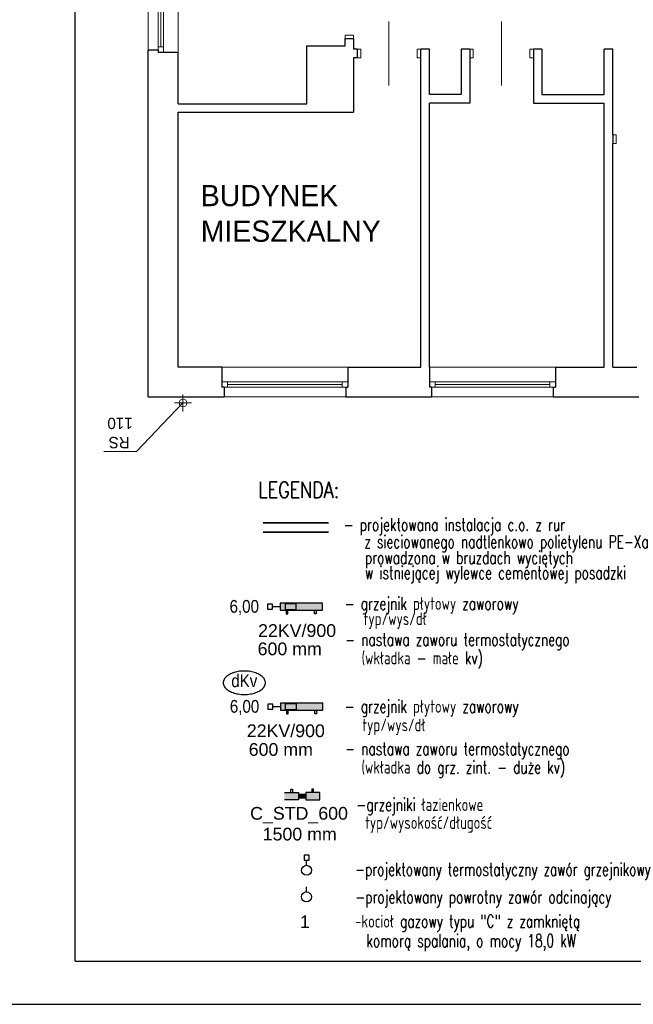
# Model space of a CAD drawing. Extents: x -220425 to -93252, y -20065 to 80294.
# Tile 39 of 103: x -199069 to -190401, y 21409 to 35312. Entities that reach past the tile are written whole.
import ezdxf
from ezdxf.lldxf.tags import DXFTag

# ---------------------------------------------------------------- set-up
doc = ezdxf.new("R2010")
doc.units = 0
doc.header["$MEASUREMENT"] = 0
doc.set_wipeout_variables(frame=1)
doc.linetypes.add('Kreski i kropki', pattern=[450, 250, -100, 0, -100])
for name, color, linetype in [('#kan_san-op', 34, 'Continuous'), ('#opisy', 252, 'Continuous'), ('_TABELA', 7, 'Continuous'), ('Drzwi ArchiCAD', 7, 'Continuous'), ('IS_Text_Odbiornikow_Therm', 7, 'Continuous')]:
    doc.layers.add(name, color=color, linetype=linetype)
for name, color, linetype, lineweight in [('#ks', 34, 'Continuous', 30), ('#rzędne ks w płycie', 1, 'Continuous', 5), ('INWENT KONST. DREWNIANA_Nr_Pióra__20', 1, 'Continuous', 100), ('INWENT OPISY_Nr_Pióra__21', 7, 'Continuous', 9), ('INWENT RURY SPUSTOWE_Nr_Pióra__21', 7, 'Continuous', 9), ('INWENT. DRZWI_Nr_Pióra__5', 7, 'Continuous', 13), ('INWENT. OKNA_Nr_Pióra__5', 7, 'Continuous', 13), ('INWENT.ŚCIANY_Nr_Pióra__1', 7, 'Continuous', 25), ('IS_Powrót', 5, 'DASH', 35), ('IS_Zasilanie', 1, 'SOLID', 35), ('PODKŁAD', 252, 'Continuous', 35), ('RAMKA', 255, 'Continuous', 35)]:
    doc.layers.add(name, color=color, linetype=linetype, lineweight=lineweight)
for name, color, linetype, true_color in [('IS_Armatura_podłączeniowa_grz._dolnozas.', 7, 'SOLID', 0x000000), ('IS_Armatura_Therm', 7, 'SOLID', 0x000000), ('IS_Grzejniki_Plan_rzut', 7, 'SOLID', 0x000000)]:
    doc.layers.add(name, color=color, linetype=linetype, true_color=true_color)
doc.styles.add('GENERATED_STYLE_6', font='txt')
doc.styles.add('ROMANS', font='romans.shx', dxfattribs={"width": 0.85, "height": 0.11})
doc.styles.get("Standard").update_dxf_attribs({"font": 'txt', "bigfont": 'BIGFONT.SHX'})
tags = doc.linetypes.add('DASH', pattern=[15, 10, -5]).pattern_tags.tags
tags[6:7] = [DXFTag(74, 4), DXFTag(75, 0), DXFTag(340, '0'), DXFTag(46, 0.0), DXFTag(50, 0.0), DXFTag(44, 0.0), DXFTag(45, 0.0)]
tags[4:5] = [DXFTag(74, 4), DXFTag(75, 0), DXFTag(340, '0'), DXFTag(46, 0.0), DXFTag(50, 0.0), DXFTag(44, 0.0), DXFTag(45, 0.0)]
tags = doc.linetypes.add('SOLID', pattern=[10, 10, 0]).pattern_tags.tags
tags[6:7] = [DXFTag(74, 4), DXFTag(75, 0), DXFTag(340, '0'), DXFTag(46, 0.0), DXFTag(50, 0.0), DXFTag(44, 0.0), DXFTag(45, 0.0)]
tags[4:5] = [DXFTag(74, 4), DXFTag(75, 0), DXFTag(340, '0'), DXFTag(46, 0.0), DXFTag(50, 0.0), DXFTag(44, 0.0), DXFTag(45, 0.0)]

# ---------------------------------------------------------------- blocks, each defined once
blk = doc.blocks.new('A$C382C6C0C')
at = {"layer": '#ks', "color": 7, "lineweight": -3}
for p, q in [((0, -2848), (0, 0)), ((0, -2848), (3890.5, -2848)), ((-248.5, -2909), (3951.5, -2909))]:
    blk.add_line(p, q, dxfattribs=at)
blk = doc.blocks.new('A$C689C700D')
at = {"layer": '#ks', "color": 1, "lineweight": 35, "xscale": 10, "yscale": 10, "zscale": 10}
blk.add_blockref('A$C382C6C0C', (-37653, 28364), dxfattribs=at)
blk = doc.blocks.new('A$C68A309A5')
at = {"layer": 'RAMKA'}
blk.add_blockref('A$C689C700D', (3210, -8270), dxfattribs=at)
blk = doc.blocks.new('A$C68B8146D')
at = {"layer": 'INWENT KONST. DREWNIANA_Nr_Pióra__20', "color": 252, "linetype": 'Kreski i kropki'}
blk.add_line((9317, -3984), (6170, -4003), dxfattribs=at)
blk.add_line((9317, -3984), (6170, -4003), dxfattribs=at)
at = {"layer": 'INWENT RURY SPUSTOWE_Nr_Pióra__21', "color": 252, "linetype": 'Continuous'}
for p, q in [((490, 35), (490, -205)), ((-165, -771), (490, -85)), ((610, -85), (370, -85)), ((-628, -771), (-165, -771))]:
    blk.add_line(p, q, dxfattribs=at)
blk.add_circle((490, -85), 55, dxfattribs=at)
at = {"layer": 'INWENT. DRZWI_Nr_Pióra__5', "color": 252, "linetype": 'Continuous'}
for p, q in [((3400, 5300), (3400, 4400)), ((4990, 5300), (4990, 4400)), ((2780, 5110), (2780, 5060)), ((2900, 5110), (2780, 5110)), ((2900, 5060), (2900, 5110)), ((2950, 4910), (3000, 4910)), ((3000, 4910), (3000, 4790)), ((3850, 4910), (3800, 4910)), ((3800, 4910), (3800, 4790)), ((4540, 4910), (4590, 4910)), ((4590, 4910), (4590, 4790)), ((5440, 4910), (5390, 4910)), ((5390, 4910), (5390, 4790)), ((3000, 4790), (2950, 4790)), ((3800, 4790), (3850, 4790)), ((4590, 4790), (4540, 4790)), ((5390, 4790), (5440, 4790)), ((6560, 3700), (6610, 3700)), ((6610, 3700), (6610, 3580)), ((6610, 3580), (6560, 3580))]:
    blk.add_line(p, q, dxfattribs=at)
at = {"layer": 'INWENT. OKNA_Nr_Pióra__5', "color": 252, "linetype": 'Continuous'}
for p, q in [((0, 4895), (0, 5790)), ((140, 4865), (140, 5820)), ((178, 4945), (178, 5740)), ((215, 4865), (215, 5820)), ((420, 4865), (420, 5820)), ((215, 4945), (140, 4945)), ((2820, 420), (1040, 420)), ((5750, 420), (3970, 420)), ((2820, 215), (1040, 215)), ((2820, 140), (1040, 140)), ((1120, 215), (1120, 140)), ((2740, 178), (1120, 178)), ((2740, 215), (2740, 140)), ((5750, 215), (3970, 215)), ((5750, 140), (3970, 140)), ((4050, 215), (4050, 140)), ((5670, 178), (4050, 178)), ((5670, 215), (5670, 140)), ((2790, 0), (1070, 0)), ((5720, 0), (4000, 0))]:
    blk.add_line(p, q, dxfattribs=at)
at = {"layer": 'INWENT.ŚCIANY_Nr_Pióra__1', "color": 252, "linetype": 'Continuous'}
for p, q in [((2780, 5060), (2900, 5060)), ((2780, 4960), (2780, 5060)), ((2900, 5060), (2900, 4910)), ((0, 0), (0, 4895)), ((140, 4895), (0, 4895)), ((140, 4895), (140, 4865)), ((2240, 4960), (2780, 4960)), ((2240, 4140), (2240, 4960)), ((2950, 4910), (2900, 4910)), ((2950, 4910), (2950, 4790)), ((3970, 4910), (3850, 4910)), ((3850, 420), (3850, 4910)), ((3970, 4270), (3970, 4910)), ((4540, 4910), (4420, 4910)), ((4420, 4910), (4420, 4270)), ((4540, 4910), (4540, 4150)), ((5560, 4910), (5440, 4910)), ((5440, 4910), (5440, 4150)), ((5560, 4910), (5560, 4270)), ((6440, 4270), (6440, 4910)), ((6560, 4910), (6440, 4910)), ((6560, 3700), (6560, 4910)), ((420, 4865), (140, 4865)), ((420, 4140), (420, 4865)), ((2900, 4790), (2900, 4020)), ((2950, 4790), (2900, 4790)), ((4420, 4270), (3970, 4270)), ((5560, 4270), (6440, 4270)), ((420, 4140), (2240, 4140)), ((4540, 4150), (3970, 4150)), ((3970, 420), (3970, 4150)), ((5440, 4150), (6440, 4150)), ((6440, 420), (6440, 4150)), ((420, 4020), (2900, 4020)), ((420, 420), (420, 4020)), ((6560, 3700), (6560, 3580)), ((6560, 420), (6560, 3580)), ((1040, 420), (420, 420)), ((1040, 420), (1040, 140)), ((2820, 420), (2820, 140)), ((2820, 420), (3850, 420)), ((3970, 420), (3970, 140)), ((5750, 420), (6440, 420)), ((5750, 420), (5750, 140)), ((6560, 420), (6900, 420)), ((1070, 140), (1040, 140)), ((1070, 140), (1070, 0)), ((2790, 140), (2820, 140)), ((2790, 140), (2790, 0)), ((4000, 140), (3970, 140)), ((4000, 140), (4000, 0)), ((5720, 140), (5750, 140)), ((5720, 140), (5720, 0)), ((0, 0), (1070, 0)), ((2790, 0), (4000, 0)), ((5720, 0), (6930, 0))]:
    blk.add_line(p, q, dxfattribs=at)
at = {"layer": 'INWENT OPISY_Nr_Pióra__21', "color": 252, "linetype": 'Continuous', "style": 'GENERATED_STYLE_6'}
for s, p in [('BUDYNEK', (742, 2694)), ('MIESZKALNY', (742, 2191))]:
    blk.add_text(s, height=300, dxfattribs=at).set_placement(p)
at = {"layer": 'INWENT RURY SPUSTOWE_Nr_Pióra__21', "color": 252, "linetype": 'Continuous', "style": 'GENERATED_STYLE_6'}
for s, p in [('110', (-221, -293)), ('RS', (-263, -564))]:
    blk.add_text(s, height=160, rotation=180, dxfattribs=at).set_placement(p)

msp = doc.modelspace()

# ---------------------------------------------------------------- block references
at = {"layer": 'PODKŁAD'}
msp.add_blockref('A$C68B8146D', (-197252, 29985), dxfattribs=at)

# ---------------------------------------------------------------- next in the draw order: wipeouts: each hides what was drawn before it
at = {"ltscale": 10}
msp.add_wipeout([(-200770, 51109), (-198285, 50499), (-198285, 22019), (-200770, 21409)], dxfattribs=at).dxf.layer = '#kan_san-op'
msp.add_wipeout([(-196055, 28935), (-180192, 28935), (-180192, 22019), (-196055, 22019)]).dxf.layer = 'Drzwi ArchiCAD'

# ---------------------------------------------------------------- next in the draw order: hatches: boundary and pattern name
at = {"layer": 'IS_Grzejniki_Plan_rzut', "ltscale": 10}
for points in [[(-195391, 26973), (-194792, 26973), (-194792, 27073), (-195391, 27073)], [(-195387, 25561), (-194788, 25561), (-194788, 25661), (-195387, 25661)]]:
    msp.add_hatch(color=1, dxfattribs=at).paths.add_polyline_path(points)
at = {"layer": 'IS_Grzejniki_Plan_rzut'}
for points in [[(-195329, 24398), (-195129, 24398), (-195129, 24298), (-195329, 24298)], [(-195029, 24373), (-195129, 24373), (-195129, 24323), (-195029, 24323)], [(-194829, 24398), (-195029, 24398), (-195029, 24298), (-194829, 24298)]]:
    msp.add_hatch(color=1, dxfattribs=at).paths.add_polyline_path(points)

# ---------------------------------------------------------------- next in the draw order: linework, layer by layer
at = {"layer": '#opisy', "color": 7}
for p, q in [((-194981, 23513), (-195052, 23513)), ((-195052, 23513), (-195052, 23442)), ((-194981, 23442), (-194981, 23513)), ((-195052, 23442), (-194981, 23442)), ((-195016, 23372), (-195016, 23442)), ((-195018, 22995), (-195018, 23066))]:
    msp.add_line(p, q, dxfattribs=at)
for centre in [(-195016, 23301), (-195018, 22925)]:
    msp.add_ellipse(centre, major_axis=(70.7, 0), ratio=1, dxfattribs=at)
for points, knots in [([(-195896, 26115), (-195911, 26115), (-195940, 26114), (-195982, 26109), (-196021, 26100), (-196058, 26089), (-196091, 26075), (-196121, 26059), (-196146, 26041), (-196167, 26020), (-196182, 25998), (-196192, 25974), (-196194, 25957), (-196194, 25949)], [0, 0, 0, 0, 44.221026, 86.715235, 127.290094, 165.750025, 201.915768, 235.650682, 266.898665, 295.740232, 322.472627, 347.708476, 372.45223, 372.45223, 372.45223, 372.45223]), ([(-195598, 25949), (-195598, 25957), (-195600, 25974), (-195610, 25998), (-195625, 26020), (-195646, 26041), (-195671, 26059), (-195701, 26075), (-195734, 26089), (-195771, 26100), (-195810, 26109), (-195852, 26114), (-195881, 26115), (-195896, 26115)], [0, 0, 0, 0, 24.743753, 49.979603, 76.711998, 105.553565, 136.801548, 170.536462, 206.702205, 245.162135, 285.736995, 328.231204, 372.45223, 372.45223, 372.45223, 372.45223]), ([(-196194, 25949), (-196194, 25941), (-196192, 25924), (-196182, 25900), (-196167, 25878), (-196146, 25858), (-196121, 25840), (-196091, 25823), (-196058, 25809), (-196021, 25798), (-195982, 25790), (-195940, 25785), (-195911, 25784), (-195896, 25784)], [0, 0, 0, 0, 24.743753, 49.979603, 76.711998, 105.553565, 136.801548, 170.536462, 206.702205, 245.162135, 285.736995, 328.231204, 372.45223, 372.45223, 372.45223, 372.45223]), ([(-195896, 25784), (-195881, 25784), (-195852, 25785), (-195810, 25790), (-195771, 25798), (-195734, 25809), (-195701, 25823), (-195671, 25840), (-195646, 25858), (-195625, 25878), (-195610, 25900), (-195600, 25924), (-195598, 25941), (-195598, 25949)], [0, 0, 0, 0, 44.221026, 86.715235, 127.290094, 165.750025, 201.915768, 235.650682, 266.898665, 295.740232, 322.472627, 347.708476, 372.45223, 372.45223, 372.45223, 372.45223])]:
    msp.add_open_spline(points, degree=3, knots=knots, dxfattribs=at)
at = {"layer": 'IS_Armatura_podłączeniowa_grz._dolnozas.', "ltscale": 10}
for p, q in [((-195162, 27063), (-195321, 27063)), ((-195321, 27063), (-195321, 26983)), ((-195321, 26983), (-195162, 26983)), ((-195162, 26983), (-195162, 27063)), ((-195157, 25651), (-195317, 25651)), ((-195317, 25651), (-195317, 25571)), ((-195157, 25571), (-195157, 25651)), ((-195317, 25571), (-195157, 25571))]:
    msp.add_line(p, q, dxfattribs=at)
at = {"layer": 'IS_Armatura_Therm', "color": 7, "ltscale": 10}
for p, q in [((-195496, 27058), (-195566, 27058)), ((-195566, 27058), (-195566, 26988)), ((-195566, 26988), (-195496, 26988)), ((-195496, 26988), (-195496, 27058)), ((-195391, 27023), (-195496, 27023)), ((-195492, 25646), (-195562, 25646)), ((-195562, 25646), (-195562, 25576)), ((-195492, 25576), (-195492, 25646)), ((-195387, 25611), (-195492, 25611)), ((-195562, 25576), (-195492, 25576))]:
    msp.add_line(p, q, dxfattribs=at)
at = {"layer": 'IS_Grzejniki_Plan_rzut', "color": 1, "ltscale": 10}
for p, q in [((-194792, 27073), (-195391, 27073)), ((-195391, 27073), (-195391, 26973)), ((-195391, 26973), (-194792, 26973)), ((-195304, 26973), (-195304, 26923)), ((-195279, 26923), (-195279, 26973)), ((-194905, 26923), (-194905, 26973)), ((-194880, 26973), (-194880, 26923)), ((-194792, 26973), (-194792, 27073)), ((-195304, 26923), (-195279, 26923)), ((-194880, 26923), (-194905, 26923)), ((-194788, 25661), (-195387, 25661)), ((-195387, 25661), (-195387, 25561)), ((-194788, 25561), (-194788, 25661)), ((-195387, 25561), (-194788, 25561)), ((-195300, 25561), (-195300, 25511)), ((-195300, 25511), (-195275, 25511)), ((-195275, 25511), (-195275, 25561)), ((-194900, 25511), (-194900, 25561)), ((-194875, 25511), (-194900, 25511)), ((-194875, 25561), (-194875, 25511))]:
    msp.add_line(p, q, dxfattribs=at)
at = {"layer": 'IS_Grzejniki_Plan_rzut', "color": 1}
for p, q in [((-195329, 24398), (-195129, 24398)), ((-195241, 24398), (-195241, 24448)), ((-195241, 24448), (-195216, 24448)), ((-195216, 24448), (-195216, 24398)), ((-195129, 24398), (-195129, 24298)), ((-195029, 24373), (-195129, 24373)), ((-194829, 24398), (-195029, 24398)), ((-195029, 24398), (-195029, 24298)), ((-194917, 24448), (-194942, 24448)), ((-194942, 24448), (-194942, 24398)), ((-194917, 24398), (-194917, 24448)), ((-194829, 24298), (-194829, 24398)), ((-195129, 24298), (-195329, 24298)), ((-195129, 24323), (-195029, 24323)), ((-195029, 24298), (-194829, 24298))]:
    msp.add_line(p, q, dxfattribs=at)
at = {"layer": 'IS_Powrót', "color": 5, "ltscale": 10}
msp.add_line((-194706, 28078), (-195630, 28078), dxfattribs=at)
at = {"layer": 'IS_Zasilanie', "color": 1, "ltscale": 10}
msp.add_line((-195630, 28207), (-194706, 28207), dxfattribs=at)

# ---------------------------------------------------------------- next in the draw order: block references
at = {"layer": '_TABELA', "color": 7}
msp.add_blockref('A$C68A309A5', (-163842, 30405), dxfattribs=at)

# ---------------------------------------------------------------- next in the draw order: texts
at = {"layer": '#opisy', "color": 7, "style": 'ROMANS', "width": 0.7}
for s, height, p in [('- projektowana instalacja c.o. z rur ', 179.69, (-194491, 28094)), ('z sieciowanego nadtlenkowo polietylenu PE-Xa', 179.69, (-194200, 27851)), ('prowadzona w bruzdach wyciętych', 179.69, (-194192, 27627)), ('w istniejącej wylewce cementowej posadzki', 179.69, (-194192, 27414)), ('- grzejnik płytowy zaworowy ', 179.69, (-194478, 26979)), ('typ/wys/dł', 179.7, (-194210, 26764)), ('- nastawa zaworu termostatycznego', 179.69, (-194471, 26471)), ('(wkładka - małe kv)', 179.69, (-194239, 26210)), ('- grzejnik płytowy zaworowy ', 179.69, (-194477, 25526)), (' typ/wys/dł', 179.69, (-194314, 25265)), ('- nastawa zaworu termostatycznego', 179.69, (-194471, 24928)), (' (wkładka do grz. zint. - duże kv)', 179.69, (-194327, 24667)), ('-grzejniki łazienkowe ', 179.69, (-194312, 24139)), (' typ/wysokość/długość', 179.69, (-194275, 23886)), ('-projektowany termostatyczny zawór grzejnikowy ', 179.69, (-194328, 23225)), ('-projektowany powrotny zawór odcinający', 179.69, (-194328, 22835)), ('-kocioł gazowy typu "C" z zamkniętą', 180, (-194331, 22492)), ('komorą spalania, o mocy 18,0 kW', 180, (-194171, 22217))]:
    msp.add_text(s, height=height, dxfattribs=at).set_placement(p)
at = {"layer": '#opisy', "color": 7, "char_height": 179.69, "style": 'ROMANS'}
for s, insert, attachment_point in [('\\fArial|b0|i0;6,00  ', (-195689, 26905), 9), ('\\fArial|b0|i0;dKv', (-195896, 26067), 2), ('\\fArial|b0|i0;6,00  ', (-195685, 25493), 9)]:
    msp.add_mtext(s, dxfattribs=dict(at, insert=insert, attachment_point=attachment_point))
at = {"layer": '#rzędne ks w płycie', "color": 7, "lineweight": 0, "insert": (-195030, 22666), "char_height": 180, "width": 378.03, "attachment_point": 2, "style": 'ROMANS'}
msp.add_mtext('\\pxi0,l0,r0.100142;{\\C7;\\fArial|b0|i0;\\W1;1}\\fArial|b0|i0;\\W1; ', dxfattribs=at)
at = {"layer": 'IS_Text_Odbiornikow_Therm', "color": 21, "style": 'ROMANS', "width": 0.8}
msp.add_text('LEGENDA:', height=226.3, dxfattribs=at).set_placement((-195697, 28560))
at = {"layer": 'IS_Text_Odbiornikow_Therm', "color": 18, "linetype": 'SOLID', "ltscale": 0.01, "true_color": 0x000000, "char_height": 179.69, "attachment_point": 9}
for s, insert in [('{\\fArial|b0|i0|c238|p34;22KV/900}', (-194599, 26594)), ('\\fArial|b0|i0;600 mm', (-194801, 26336)), ('{\\fArial|b0|i0|c238|p34;22KV/900}', (-194758, 25179)), ('\\fArial|b0|i0;600 mm', (-194927, 24915)), ('\\fArial|b0|i0|c238|p34;C_STD_600', (-194432, 23964)), ('\\fArial|b0|i0;1500 mm', (-194590, 23720))]:
    msp.add_mtext(s, dxfattribs=dict(at, insert=insert))

doc.saveas('drawing.dxf')
